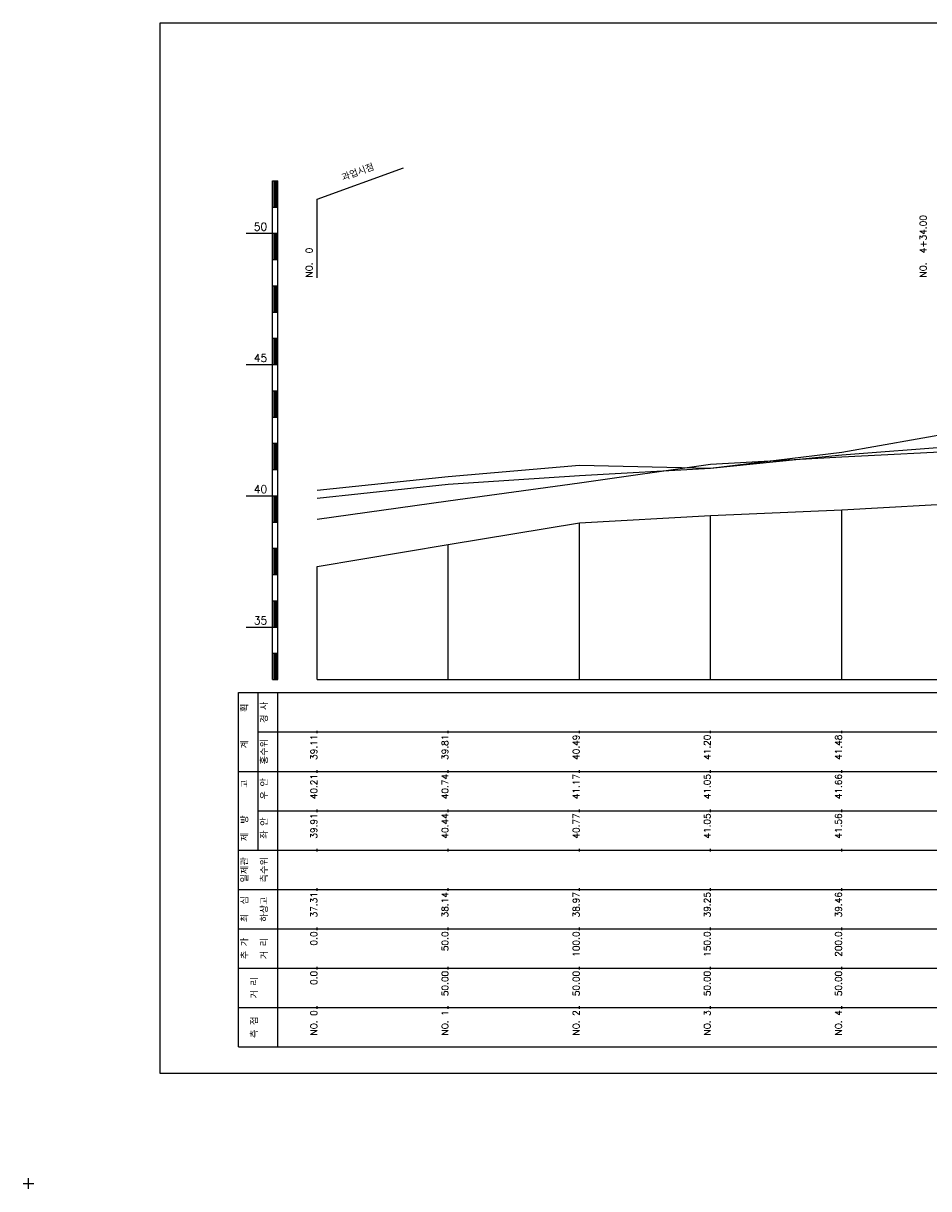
# Model space of a CAD drawing. Extents: x -1678 to -991, y -19 to 1917.
# Tile 1 of 9: x -1678 to -1333, y -19 to 425. Entities that reach past the tile are written whole.
import ezdxf
from ezdxf.enums import TextEntityAlignment as Align

# ---------------------------------------------------------------- set-up
doc = ezdxf.new("R2010")
doc.units = 0
doc.header["$LTSCALE"] = 5
doc.linetypes.add('CENTER', pattern=[50.8, 31.75, -6.35, 6.35, -6.35])
doc.linetypes.add('PHANTOMX2', pattern=[127, 63.5, -12.7, 12.7, -12.7, 12.7, -12.7])
for name, color, linetype in [('6', 2, 'CONTINUOUS'), ('7', 3, 'CONTINUOUS'), ('8', 1, 'CONTINUOUS'), ('BOX', 5, 'CONTINUOUS'), ('DT1', 3, 'CONTINUOUS'), ('LT1', 4, 'CONTINUOUS'), ('ST1', 7, 'CONTINUOUS')]:
    doc.layers.add(name, color=color, linetype=linetype)
doc.styles.add('GHS', font='ROMANS.shx', dxfattribs={"bigfont": 'GHS.shx'})

msp = doc.modelspace()

# ---------------------------------------------------------------- linework, layer by layer
at = {"layer": '6', "linetype": 'CENTER'}
msp.add_lwpolyline([(-1565.9, 244.22), (-1515.9, 249.52), (-1465.9, 252.82), (-1415.9, 255.62), (-1365.9, 260.72), (-1315.9, 264.52), (-1265.9, 265.52), (-1215.9, 272.82), (-1165.9, 283.22), (-1128.9, 288.72), (-1115.9, 285.22), (-1065.9, 286.12)], dxfattribs=at)
at = {"layer": '7', "linetype": 'PHANTOMX2'}
msp.add_lwpolyline([(-1565.9, 247.22), (-1515.9, 252.52), (-1465.9, 256.82), (-1415.9, 255.62), (-1365.9, 261.72), (-1315.9, 270.52), (-1265.9, 270.52), (-1215.9, 272.82), (-1165.9, 283.22), (-1128.9, 291.72), (-1115.9, 291.22), (-1065.9, 292.12)], dxfattribs=at)
at = {"layer": '8', "linetype": 'CONTINUOUS'}
msp.add_lwpolyline([(-1565.9, 236.22), (-1515.9, 243.22), (-1465.9, 250.02), (-1415.9, 257.12), (-1365.9, 259.92), (-1315.9, 262.52), (-1265.9, 267.62), (-1215.9, 269.22), (-1165.9, 274.92), (-1128.9, 279.32), (-1115.9, 289.72), (-1065.9, 296.22)], dxfattribs=at)
at = {"layer": 'BOX'}
msp.add_lwpolyline([(-1625.9, 25.12), (-1025.9, 25.12), (-1025.9, 425.12), (-1625.9, 425.12), (-1625.9, 25.12)], dxfattribs=at)
at = {"layer": 'LT1', "linetype": 'CONTINUOUS'}
for p, q in [((-1565.9, 358.12), (-1533.01, 370.09)), ((-1565.9, 328.12), (-1565.9, 358.12))]:
    msp.add_line(p, q, dxfattribs=at)
at = {"layer": 'LT1'}
for p, q in [((-1582.9, 175.12), (-1582.9, 365.12)), ((-1582.9, 365.12), (-1580.9, 365.12)), ((-1582.4, 364.92), (-1582.4, 355.32)), ((-1581.9, 364.92), (-1581.9, 355.32)), ((-1581.4, 364.92), (-1581.4, 355.32)), ((-1580.9, 175.12), (-1580.9, 365.12)), ((-1582.9, 355.12), (-1580.9, 355.12)), ((-1592.9, 345.12), (-1582.9, 345.12)), ((-1582.9, 345.12), (-1580.9, 345.12)), ((-1582.4, 344.92), (-1582.4, 335.32)), ((-1581.9, 344.92), (-1581.9, 335.32)), ((-1581.4, 344.92), (-1581.4, 335.32)), ((-1582.9, 335.12), (-1580.9, 335.12)), ((-1582.9, 325.12), (-1580.9, 325.12)), ((-1582.4, 324.92), (-1582.4, 315.32)), ((-1581.9, 324.92), (-1581.9, 315.32)), ((-1581.4, 324.92), (-1581.4, 315.32)), ((-1582.9, 315.12), (-1580.9, 315.12)), ((-1582.9, 305.12), (-1580.9, 305.12)), ((-1582.4, 304.92), (-1582.4, 295.32)), ((-1581.9, 304.92), (-1581.9, 295.32)), ((-1581.4, 304.92), (-1581.4, 295.32)), ((-1592.9, 295.12), (-1582.9, 295.12)), ((-1582.9, 295.12), (-1580.9, 295.12)), ((-1582.9, 285.12), (-1580.9, 285.12)), ((-1582.4, 284.92), (-1582.4, 275.32)), ((-1581.9, 284.92), (-1581.9, 275.32)), ((-1581.4, 284.92), (-1581.4, 275.32)), ((-1582.9, 275.12), (-1580.9, 275.12)), ((-1582.9, 265.12), (-1580.9, 265.12)), ((-1582.4, 264.92), (-1582.4, 255.32)), ((-1581.9, 264.92), (-1581.9, 255.32)), ((-1581.4, 264.92), (-1581.4, 255.32)), ((-1582.9, 255.12), (-1580.9, 255.12)), ((-1592.9, 245.12), (-1582.9, 245.12)), ((-1582.9, 245.12), (-1580.9, 245.12)), ((-1582.4, 244.92), (-1582.4, 235.32)), ((-1581.9, 244.92), (-1581.9, 235.32)), ((-1581.4, 244.92), (-1581.4, 235.32)), ((-1415.9, 175.12), (-1415.9, 237.62)), ((-1365.9, 175.12), (-1365.9, 239.72)), ((-1582.9, 235.12), (-1580.9, 235.12)), ((-1465.9, 175.12), (-1465.9, 234.82)), ((-1515.9, 175.12), (-1515.9, 226.52)), ((-1582.9, 225.12), (-1580.9, 225.12)), ((-1582.4, 224.92), (-1582.4, 215.32)), ((-1581.9, 224.92), (-1581.9, 215.32)), ((-1581.4, 224.92), (-1581.4, 215.32)), ((-1565.9, 175.12), (-1565.9, 218.22)), ((-1582.9, 215.12), (-1580.9, 215.12)), ((-1582.9, 205.12), (-1580.9, 205.12)), ((-1582.4, 204.92), (-1582.4, 195.32)), ((-1581.9, 204.92), (-1581.9, 195.32)), ((-1581.4, 204.92), (-1581.4, 195.32)), ((-1592.9, 195.12), (-1582.9, 195.12)), ((-1582.9, 195.12), (-1580.9, 195.12)), ((-1582.9, 185.12), (-1580.9, 185.12)), ((-1582.4, 184.92), (-1582.4, 175.32)), ((-1581.9, 184.92), (-1581.9, 175.32)), ((-1581.4, 184.92), (-1581.4, 175.32)), ((-1582.9, 175.12), (-1580.9, 175.12)), ((-1565.9, 175.12), (-1065.9, 175.12)), ((-1565.9, 154.62), (-1565.9, 155.62)), ((-1515.9, 154.62), (-1515.9, 155.62)), ((-1465.9, 154.62), (-1465.9, 155.62)), ((-1415.9, 154.62), (-1415.9, 155.62)), ((-1365.9, 154.62), (-1365.9, 155.62)), ((-1565.9, 139.62), (-1565.9, 140.62)), ((-1515.9, 139.62), (-1515.9, 140.62)), ((-1465.9, 139.62), (-1465.9, 140.62)), ((-1415.9, 139.62), (-1415.9, 140.62)), ((-1365.9, 139.62), (-1365.9, 140.62)), ((-1565.9, 124.62), (-1565.9, 125.62)), ((-1515.9, 124.62), (-1515.9, 125.62)), ((-1465.9, 124.62), (-1465.9, 125.62)), ((-1415.9, 124.62), (-1415.9, 125.62)), ((-1365.9, 124.62), (-1365.9, 125.62)), ((-1565.9, 109.62), (-1565.9, 110.62)), ((-1515.9, 109.62), (-1515.9, 110.62)), ((-1465.9, 109.62), (-1465.9, 110.62)), ((-1415.9, 109.62), (-1415.9, 110.62)), ((-1365.9, 109.62), (-1365.9, 110.62)), ((-1565.9, 94.62), (-1565.9, 95.62)), ((-1515.9, 94.62), (-1515.9, 95.62)), ((-1465.9, 94.62), (-1465.9, 95.62)), ((-1415.9, 94.62), (-1415.9, 95.62)), ((-1365.9, 94.62), (-1365.9, 95.62)), ((-1565.9, 79.62), (-1565.9, 80.62)), ((-1515.9, 79.62), (-1515.9, 80.62)), ((-1465.9, 79.62), (-1465.9, 80.62)), ((-1415.9, 79.62), (-1415.9, 80.62)), ((-1365.9, 79.62), (-1365.9, 80.62)), ((-1565.9, 64.62), (-1565.9, 65.62)), ((-1515.9, 64.62), (-1515.9, 65.62)), ((-1465.9, 64.62), (-1465.9, 65.62)), ((-1415.9, 64.62), (-1415.9, 65.62)), ((-1365.9, 64.62), (-1365.9, 65.62)), ((-1565.9, 49.62), (-1565.9, 50.62)), ((-1515.9, 49.62), (-1515.9, 50.62)), ((-1465.9, 49.62), (-1465.9, 50.62)), ((-1415.9, 49.62), (-1415.9, 50.62)), ((-1365.9, 49.62), (-1365.9, 50.62))]:
    msp.add_line(p, q, dxfattribs=at)
msp.add_lwpolyline([(-1565.9, 218.22), (-1515.9, 226.52), (-1465.9, 234.82), (-1415.9, 237.62), (-1365.9, 239.72), (-1315.9, 242.52), (-1265.9, 245.52), (-1215.9, 249.82), (-1165.9, 256.22), (-1128.9, 262.72), (-1115.9, 269.22), (-1065.9, 269.12)], dxfattribs=at)
at = {"layer": 'ST1'}
for p, q in [((-1595.9, 170.12), (-1052.9, 170.12)), ((-1595.9, 35.12), (-1595.9, 170.12)), ((-1588.4, 140.12), (-1588.4, 170.12)), ((-1580.9, 35.12), (-1580.9, 170.12)), ((-1588.4, 155.12), (-1052.9, 155.12)), ((-1595.9, 140.12), (-1052.9, 140.12)), ((-1588.4, 110.12), (-1588.4, 140.12)), ((-1588.4, 125.12), (-1052.9, 125.12)), ((-1595.9, 110.12), (-1052.9, 110.12)), ((-1595.9, 95.12), (-1052.9, 95.12)), ((-1595.9, 80.12), (-1052.9, 80.12)), ((-1595.9, 65.12), (-1052.9, 65.12)), ((-1595.9, 50.12), (-1052.9, 50.12)), ((-1595.9, 35.12), (-1052.9, 35.12)), ((-1677.9, -16.88), (-1673.9, -16.88)), ((-1675.9, -18.88), (-1675.9, -14.88))]:
    msp.add_line(p, q, dxfattribs=at)

# ---------------------------------------------------------------- texts
at = {"layer": 'DT1', "linetype": 'CONTINUOUS', "style": 'GHS'}
for s, rotation, p in [('과업시점', 20, (-1549.9, 367.11)), ('  획', 90, (-1592.15, 162.62)), ('경 사', 90, (-1584.65, 162.62)), ('홍수위', 90, (-1584.65, 147.62)), ('   계', 90, (-1592.15, 147.62)), ('   고', 90, (-1592.15, 132.62)), (' 우 안', 90, (-1584.65, 132.62)), (' 제  방', 90, (-1592.15, 117.62)), (' 좌 안', 90, (-1584.65, 117.62)), ('일제관', 90, (-1592.15, 102.62)), ('측수위', 90, (-1584.65, 102.62)), ('최  심', 90, (-1592.15, 87.62)), ('하상고', 90, (-1584.65, 87.62)), ('추 가', 90, (-1592.15, 72.62)), ('거 리', 90, (-1584.65, 72.62)), ('거 리', 90, (-1588.4, 57.62)), ('측 점', 90, (-1588.4, 42.62))]:
    msp.add_text(s, height=2.5, rotation=rotation, dxfattribs=at).set_placement(p, align=Align.CENTER)
at = {"layer": 'DT1', "style": 'GHS'}
for s, p in [('50', (-1584.9, 346.12)), ('45', (-1584.9, 296.12)), ('40', (-1584.9, 246.12)), ('35', (-1584.9, 196.12))]:
    msp.add_text(s, height=3, dxfattribs=at).set_placement(p, align=Align.RIGHT)
at = {"layer": 'DT1', "linetype": 'CONTINUOUS', "style": 'GHS'}
for s, p in [('NO.  4+34.00 ', (-1333.65, 328.25)), ('NO.  0 ', (-1567.65, 328.25))]:
    msp.add_text(s, height=2.5, rotation=90, dxfattribs=at).set_placement(p)
for s, p in [('   39.11', (-1565.9, 154.12)), ('   39.81', (-1515.9, 154.12)), ('   40.49', (-1465.9, 154.12)), ('   41.20', (-1415.9, 154.12)), ('   41.48', (-1365.9, 154.12))]:
    msp.add_text(s, height=2.5, rotation=90, dxfattribs=at).set_placement(p, align=Align.RIGHT)
at = {"layer": 'DT1', "linetype": 'PHANTOMX2', "style": 'GHS'}
for s, p in [(' 40.21', (-1565.9, 139.12)), (' 40.74', (-1515.9, 139.12)), (' 41.17', (-1465.9, 139.12)), (' 41.05', (-1415.9, 139.12)), (' 41.66', (-1365.9, 139.12))]:
    msp.add_text(s, height=2.5, rotation=90, dxfattribs=at).set_placement(p, align=Align.RIGHT)
at = {"layer": 'DT1', "linetype": 'CENTER', "style": 'GHS'}
for s, p in [(' 39.91', (-1565.9, 124.12)), (' 40.44', (-1515.9, 124.12)), (' 40.77', (-1465.9, 124.12)), (' 41.05', (-1415.9, 124.12)), (' 41.56', (-1365.9, 124.12))]:
    msp.add_text(s, height=2.5, rotation=90, dxfattribs=at).set_placement(p, align=Align.RIGHT)
at = {"layer": 'DT1', "style": 'GHS'}
for s, p in [(' 37.31', (-1565.9, 94.12)), (' 38.14', (-1515.9, 94.12)), (' 38.97', (-1465.9, 94.12)), (' 39.25', (-1415.9, 94.12)), (' 39.46', (-1365.9, 94.12)), ('     0.0', (-1565.9, 79.12)), ('    50.0', (-1515.9, 79.12)), ('   100.0', (-1465.9, 79.12)), ('   150.0', (-1415.9, 79.12)), ('   200.0', (-1365.9, 79.12)), ('   0.0', (-1565.9, 64.12)), ('  50.00', (-1515.9, 64.12)), ('  50.00', (-1465.9, 64.12)), ('  50.00', (-1415.9, 64.12)), ('  50.00', (-1365.9, 64.12)), ('NO. 0', (-1565.9, 49.12)), ('NO. 1', (-1515.9, 49.12)), ('NO. 2', (-1465.9, 49.12)), ('NO. 3', (-1415.9, 49.12)), ('NO. 4', (-1365.9, 49.12))]:
    msp.add_text(s, height=2.5, rotation=90, dxfattribs=at).set_placement(p, align=Align.RIGHT)

doc.saveas('drawing.dxf')
